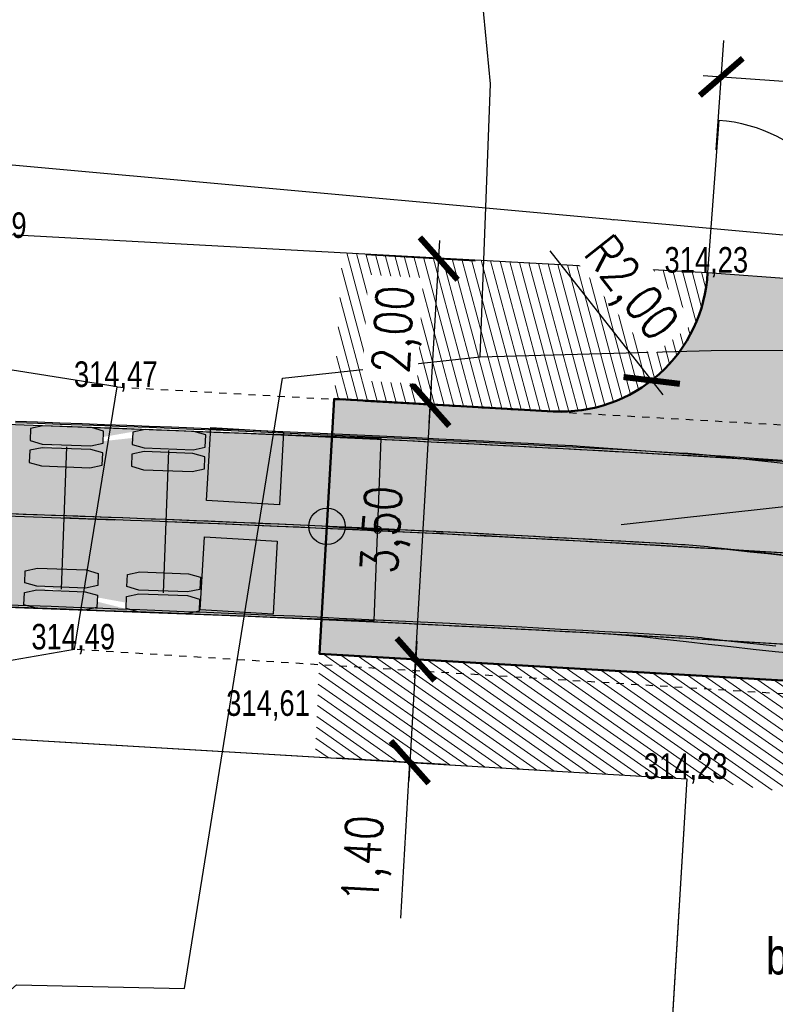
# Model space of a CAD drawing. Extents: x -783215 to -782699, y -1044860 to -1044498.
# Tile 11 of 60: x -783111 to -783101, y -1044718 to -1044705. Entities that reach past the tile are written whole.
import ezdxf
from ezdxf.enums import TextEntityAlignment as Align

# ---------------------------------------------------------------- set-up
doc = ezdxf.new("R2010")
doc.units = 0
doc.header["$MEASUREMENT"] = 0
doc.header["$PDSIZE"] = 0.2
doc.linetypes.add('HIDDEN', pattern=[0.375, 0.25, -0.125])
doc.linetypes.add('ČERCHOVANÁX2', pattern=[2, 1, -0.5, 0, -0.5])
doc.layers.get('0').update_dxf_attribs({"linetype": 'CONTINUOUS'})
doc.layers.get('Defpoints').update_dxf_attribs({"linetype": 'CONTINUOUS'})
for name, color, linetype in [('51_DRAHY_KOL_SITUACE', 21, 'CONTINUOUS'), ('51_OSY_NAPRAV_SITUACE', 51, 'CONTINUOUS'), ('51_VNEJSI_OBRYS_SITUACE', 4, 'CONTINUOUS'), ('51_VOZIDLO', 7, 'CONTINUOUS'), ('A_kóty', 1, 'CONTINUOUS'), ('C3D_Trasa-Popisy trasy', 1, 'CONTINUOUS'), ('C3D_Trasa_Hektometry', 1, 'CONTINUOUS'), ('mobiliář', 7, 'CONTINUOUS'), ('S_CETIN_METALIKA', 6, 'SDELSPOJO'), ('Z_hrany ploch', 7, 'CONTINUOUS'), ('Z_oploceni', 64, 'PLOTDRTL'), ('Z_Popisy', 7, 'CONTINUOUS')]:
    doc.layers.add(name, color=color, linetype=linetype)
for name, color, linetype, lineweight in [('K_OSA', 10, 'ČERCHOVANÁX2', 30), ('K_VOZOVKA', 242, 'CONTINUOUS', 50), ('KN_hranice pozemků', 140, 'CONTINUOUS', 30), ('KN_slučky', 253, 'CONTINUOUS', 9), ('S_KAN', 32, 'KANVSVO', 30), ('Z_BUDOVY', 7, 'CONTINUOUS', 30), ('Z_vjezd', 30, 'CONTINUOUS', 30), ('Z_VÝŠKY', 7, 'CONTINUOUS', 9), ('šrafy-chodník pojízdný', 21, 'CONTINUOUS', 13)]:
    doc.layers.add(name, color=color, linetype=linetype, lineweight=lineweight)
doc.layers.add('šrafy zeleň', color=7, linetype='CONTINUOUS', lineweight=13, true_color=0xdaf1b1)
doc.styles.add('ROMANS', font='romans.shx', dxfattribs={"width": 0.8})
doc.styles.add('Style-cs_Working', font='cs_Working.shx')
doc.linetypes.add('KANVSVO', pattern='A,7,-6.5,[9,civil.shx,S=1,R=0,X=0,Y=0],-6.5', length=20)
doc.linetypes.add('PLOTDRTL', pattern='A,5,[95,civil.shx,S=1,R=0,X=0,Y=0],5', length=10)
doc.linetypes.add('SDELSPOJO', pattern='A,7,-6,[31,civil.shx,S=1,R=0,X=0,Y=0],-6', length=19)
doc.dimstyles.new('situ 250', dxfattribs={"dimscale": 0.25, "dimtxt": 2, "dimasz": 2.2, "dimexe": 2, "dimexo": 2, "dimgap": 0.8, "dimtad": 1, "dimrnd": 0.05, "dimzin": 3, "dimtxsty": 'ROMANS', "dimblk": 'ARCHTICK', "dimcen": 0.09, "dimdle": 1, "dimadec": 1, "dimazin": 3, "dimtfac": 1, "dimtofl": 0, "dimtmove": 0, "dimatfit": 2, "dimldrblk": 'TerminatorOpen_0.5', "dimfxl": 4, "dimfxlon": 1, "dimfrac": 2, "dimtzin": 3, "dimarcsym": 0})

# ---------------------------------------------------------------- blocks, each defined once
blk = doc.blocks.new('_ArchTick')
at = {"color": 0, "linetype": 'ByBlock', "const_width": 0.15}
blk.add_lwpolyline([(-0.5, -0.5), (0.5, 0.5)], dxfattribs=at)
blk = doc.blocks.new('*D13')
at = {"layer": 'A_kóty', "color": 0, "linetype": 'ByBlock', "lineweight": -2, "ltscale": 2500, "transparency": 16777216}
for p, q in [((-783101.961, -1044706.602), (-783101.854, -1044705.106)), ((-783097.785, -1044706.9), (-783097.678, -1044705.404)), ((-783102.139, -1044705.586), (-783097.464, -1044705.92))]:
    blk.add_line(p, q, dxfattribs=at)
at = {"layer": 'Defpoints', "color": 0, "linetype": 'ByBlock', "ltscale": 2500, "transparency": 16777216}
for p in [(-783097.713, -1044705.903), (-783102.082, -1044708.304), (-783097.906, -1044708.603)]:
    blk.add_point(p, dxfattribs=at)
at = {"layer": 'A_kóty', "color": 0, "linetype": 'ByBlock', "lineweight": -2, "ltscale": 2500, "transparency": 16777216, "xscale": 0.55, "yscale": 0.55, "zscale": 0.55}
for p, rotation in [((-783101.89, -1044705.604), 175.914383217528), ((-783097.713, -1044705.903), 355.914383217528)]:
    blk.add_blockref('_ArchTick', p, dxfattribs=dict(at, rotation=rotation))
at = {"layer": 'A_kóty', "color": 0, "linetype": 'ByBlock', "ltscale": 2500, "transparency": 16777216, "insert": (-783099.766, -1044705.257), "char_height": 0.5, "attachment_point": 5, "rotation": 355.9144, "style": 'ROMANS'}
blk.add_mtext('4,20', dxfattribs=at)
blk = doc.blocks.new('TerminatorOpen_0.5')
at = {"color": 0, "linetype": 'ByBlock', "lineweight": -2}
for q in [(-1, 0.25), (-1, 0), (-1, -0.25)]:
    blk.add_line((0, 0), q, dxfattribs=at)
blk = doc.blocks.new('*D52')
at = {"layer": 'A_kóty', "color": 0, "linetype": 'ByBlock', "lineweight": -2, "ltscale": 2500, "transparency": 16777216}
for p, q in [((-783106.089, -1044713.834), (-783105.86, -1044709.846)), ((-783106.69, -1044710.049), (-783105.375, -1044710.125)), ((-783106.891, -1044713.537), (-783105.575, -1044713.613))]:
    blk.add_line(p, q, dxfattribs=at)
at = {"layer": 'Defpoints', "color": 0, "linetype": 'ByBlock', "ltscale": 2500, "transparency": 16777216}
for p in [(-783107.189, -1044710.02), (-783105.874, -1044710.096), (-783107.39, -1044713.508)]:
    blk.add_point(p, dxfattribs=at)
at = {"layer": 'A_kóty', "color": 0, "linetype": 'ByBlock', "lineweight": -2, "ltscale": 2500, "transparency": 16777216, "xscale": 0.55, "yscale": 0.55, "zscale": 0.55}
for p, rotation in [((-783105.874, -1044710.096), 86.70950676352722), ((-783106.074, -1044713.584), 266.7095067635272)]:
    blk.add_blockref('_ArchTick', p, dxfattribs=dict(at, rotation=rotation))
at = {"layer": 'A_kóty', "color": 0, "linetype": 'ByBlock', "ltscale": 2500, "transparency": 16777216, "insert": (-783106.471, -1044711.811), "char_height": 0.5, "attachment_point": 5, "rotation": 86.7095, "style": 'ROMANS'}
blk.add_mtext('3,50', dxfattribs=at)
blk = doc.blocks.new('*D54')
at = {"layer": 'A_kóty', "color": 0, "lineweight": -2, "ltscale": 0.2, "transparency": 16777216}
blk.add_line((-783104.236, -1044707.985), (-783102.689, -1044709.958), dxfattribs=at)
at = {"layer": 'Defpoints', "color": 0, "ltscale": 0.2, "transparency": 16777216}
for p in [(-783104.082, -1044708.182), (-783102.843, -1044709.762)]:
    blk.add_point(p, dxfattribs=at)
at = {"layer": 'A_kóty', "color": 0, "lineweight": -2, "ltscale": 0.2, "transparency": 16777216, "xscale": 0.55, "yscale": 0.55, "zscale": 0.55, "rotation": 308.1110797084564}
blk.add_blockref('_ArchTick', (-783102.843, -1044709.762), dxfattribs=at)
at = {"layer": 'A_kóty', "color": 0, "ltscale": 0.2, "transparency": 16777216, "insert": (-783103.173, -1044708.534), "char_height": 0.5, "attachment_point": 5, "rotation": 308.1111, "style": 'ROMANS', "bg_fill": 3, "box_fill_scale": 1.25, "bg_fill_color": 256, "bg_fill_true_color": 13158600, "bg_fill_transparency": 0}
blk.add_mtext('R2,00', dxfattribs=at)
blk = doc.blocks.new('*D59')
at = {"layer": 'A_kóty', "color": 0, "lineweight": -2, "ltscale": 0.2, "transparency": 16777216}
for p, q in [((-783105.888, -1044710.346), (-783105.744, -1044707.844)), ((-783106.757, -1044708.036), (-783105.26, -1044708.122)), ((-783106.69, -1044710.049), (-783105.375, -1044710.125))]:
    blk.add_line(p, q, dxfattribs=at)
at = {"layer": 'Defpoints', "color": 0, "ltscale": 0.2, "transparency": 16777216}
for p in [(-783108.708, -1044707.924), (-783105.759, -1044708.093), (-783107.189, -1044710.02)]:
    blk.add_point(p, dxfattribs=at)
at = {"layer": 'A_kóty', "color": 0, "lineweight": -2, "ltscale": 0.2, "transparency": 16777216, "xscale": 0.55, "yscale": 0.55, "zscale": 0.55}
for p, rotation in [((-783105.759, -1044708.093), 86.70950676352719), ((-783105.874, -1044710.096), 266.7095067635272)]:
    blk.add_blockref('_ArchTick', p, dxfattribs=dict(at, rotation=rotation))
at = {"layer": 'A_kóty', "color": 0, "ltscale": 0.2, "transparency": 16777216, "insert": (-783106.313, -1044709.066), "char_height": 0.5, "attachment_point": 5, "rotation": 86.7095, "style": 'ROMANS', "bg_fill": 3, "box_fill_scale": 1.25, "bg_fill_color": 256, "bg_fill_true_color": 13158600, "bg_fill_transparency": 0}
blk.add_mtext('2,00', dxfattribs=at)
blk = doc.blocks.new('*D60')
at = {"layer": 'A_kóty', "color": 0, "lineweight": -2, "ltscale": 0.2, "transparency": 16777216}
for p, q in [((-783106.06, -1044713.334), (-783106.17, -1044715.241)), ((-783106.891, -1044713.537), (-783105.575, -1044713.613)), ((-783107.154, -1044714.934), (-783105.656, -1044715.02)), ((-783106.278, -1044717.129), (-783106.155, -1044714.991))]:
    blk.add_line(p, q, dxfattribs=at)
at = {"layer": 'Defpoints', "color": 0, "ltscale": 0.2, "transparency": 16777216}
for p in [(-783107.39, -1044713.508), (-783108.525, -1044714.855), (-783106.155, -1044714.991)]:
    blk.add_point(p, dxfattribs=at)
at = {"layer": 'A_kóty', "color": 0, "lineweight": -2, "ltscale": 0.2, "transparency": 16777216, "xscale": 0.55, "yscale": 0.55, "zscale": 0.55}
for p, rotation in [((-783106.074, -1044713.584), 86.70950676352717), ((-783106.155, -1044714.991), 266.7095067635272)]:
    blk.add_blockref('_ArchTick', p, dxfattribs=dict(at, rotation=rotation))
at = {"layer": 'A_kóty', "color": 0, "ltscale": 0.2, "transparency": 16777216, "insert": (-783106.73, -1044716.321), "char_height": 0.5, "attachment_point": 5, "rotation": 86.7095, "style": 'ROMANS', "bg_fill": 3, "box_fill_scale": 1.25, "bg_fill_color": 256, "bg_fill_true_color": 13158600, "bg_fill_transparency": 0}
blk.add_mtext('1,40', dxfattribs=at)
blk = doc.blocks.new('AeccTickCircle')
at = {"color": 0, "linetype": 'ByBlock', "lineweight": -2}
blk.add_circle((0, 0), 0.5, dxfattribs=at)
blk = doc.blocks.new('AeccTickLine')
at = {"color": 0, "linetype": 'ByBlock', "lineweight": -2}
blk.add_line((0, 1), (0, -1), dxfattribs=at)

msp = doc.modelspace()

# ---------------------------------------------------------------- hatches: boundary and pattern name
at = {"layer": '51_VOZIDLO', "linetype": 'ByBlock', "true_color": 0x2f8dd0, "transparency": 33554560}
h = msp.add_hatch(color=142, dxfattribs=at)
h.dxf.hatch_style = 2
h.paths.add_polyline_path([(-783116.536, -1044712.684), (-783106.643, -1044713.056), (-783106.549, -1044710.558), (-783116.442, -1044710.186)])
at = {"layer": '51_VOZIDLO', "linetype": 'ByBlock', "transparency": 33554560}
h = msp.add_hatch(color=9, dxfattribs=at)
h.dxf.hatch_style = 2
h.paths.add_polyline_path([(-783111.179, -1044710.384), (-783111.347, -1044710.419), (-783111.354, -1044710.586), (-783111.189, -1044710.633), (-783110.522, -1044710.658), (-783110.354, -1044710.623), (-783110.348, -1044710.457), (-783110.513, -1044710.409)])
h = msp.add_hatch(color=9, dxfattribs=at)
h.dxf.hatch_style = 2
h.paths.add_polyline_path([(-783109.78, -1044710.436), (-783109.948, -1044710.472), (-783109.955, -1044710.638), (-783109.79, -1044710.686), (-783109.123, -1044710.711), (-783108.955, -1044710.676), (-783108.949, -1044710.509), (-783109.114, -1044710.461), (-783111.191, -1044710.683)], is_closed=False)
h = msp.add_hatch(color=9, dxfattribs=at)
h.dxf.hatch_style = 2
h.paths.add_polyline_path([(-783109.792, -1044710.736), (-783109.96, -1044710.771), (-783109.966, -1044710.938), (-783109.801, -1044710.986), (-783109.135, -1044711.011), (-783108.967, -1044710.975), (-783108.96, -1044710.809), (-783109.125, -1044710.761), (-783109.114, -1044710.461)], is_closed=False)
h = msp.add_hatch(color=9, dxfattribs=at)
h.dxf.hatch_style = 2
h.paths.add_polyline_path([(-783111.191, -1044710.683), (-783111.359, -1044710.719), (-783111.365, -1044710.885), (-783111.2, -1044710.933), (-783110.534, -1044710.958), (-783110.366, -1044710.923), (-783110.359, -1044710.756), (-783110.524, -1044710.708)])
h = msp.add_hatch(color=9, dxfattribs=at)
h.dxf.hatch_style = 2
h.paths.add_polyline_path([(-783111.262, -1044712.582), (-783111.427, -1044712.534), (-783111.421, -1044712.368), (-783111.253, -1044712.332), (-783110.586, -1044712.357), (-783110.421, -1044712.405), (-783110.428, -1044712.572), (-783110.596, -1044712.607)])
h = msp.add_hatch(color=9, dxfattribs=at)
h.dxf.hatch_style = 2
h.paths.add_polyline_path([(-783109.863, -1044712.635), (-783110.028, -1044712.587), (-783110.022, -1044712.42), (-783109.853, -1044712.385), (-783109.187, -1044712.41), (-783109.022, -1044712.458), (-783109.029, -1044712.624), (-783109.197, -1044712.66), (-783109.208, -1044712.959)], is_closed=False)
h = msp.add_hatch(color=9, dxfattribs=at)
h.dxf.hatch_style = 2
h.paths.add_polyline_path([(-783109.874, -1044712.934), (-783110.039, -1044712.887), (-783110.033, -1044712.72), (-783109.865, -1044712.685), (-783109.199, -1044712.71), (-783109.034, -1044712.758), (-783109.04, -1044712.924), (-783109.208, -1044712.959), (-783111.262, -1044712.582)], is_closed=False)
h = msp.add_hatch(color=9, dxfattribs=at)
h.dxf.hatch_style = 2
h.paths.add_polyline_path([(-783111.273, -1044712.882), (-783111.438, -1044712.834), (-783111.432, -1044712.667), (-783111.264, -1044712.632), (-783110.598, -1044712.657), (-783110.433, -1044712.705), (-783110.439, -1044712.872), (-783110.607, -1044712.907)])
at = {"layer": 'šrafy zeleň', "linetype": 'ByBlock', "ltscale": 2500}
h = msp.add_hatch(dxfattribs=at)
h.set_pattern_fill('ANSI31', color=256, angle=60)
h.set_pattern_definition([(105, (0, 0), (-0.120740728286, -0.032352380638), [])])
edge = h.paths.add_edge_path()
edge.add_line((-783107.08, -1044708.012), (-783107.189, -1044710.014))
edge.add_line((-783107.189, -1044710.014), (-783104.194, -1044710.186))
edge.add_arc((-783104.082, -1044708.182), 2.008, 266.7992, 357.058)
edge.add_line((-783102.077, -1044708.285), (-783107.08, -1044708.012))
h = msp.add_hatch(dxfattribs=at)
h.set_pattern_fill('ANSI31', color=256, angle=100)
h.set_pattern_definition([(145, (0, 0), (-0.071697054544, -0.102394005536), [])])
h.paths.add_polyline_path([(-783076.403, -1044720.256), (-783076.403, -1044719.156), (-783075.303, -1044719.156), (-783075.303, -1044720.256)])
edge = h.paths.add_edge_path()
edge.add_line((-783075.375, -1044716.204), (-783075.86, -1044712.86))
edge.add_line((-783075.86, -1044712.86), (-783087.109, -1044714.095))
edge.add_arc((-783091.662, -1044672.594), 41.75, 266.7095, 276.2615, ccw=False)
edge.add_line((-783094.059, -1044714.275), (-783107.39, -1044713.508))
edge.add_line((-783107.39, -1044713.508), (-783107.451, -1044714.919))
edge.add_line((-783107.451, -1044714.919), (-783102.36, -1044715.22))
edge.add_line((-783102.36, -1044715.22), (-783098.121, -1044715.777))
edge.add_line((-783098.121, -1044715.777), (-783093.164, -1044716.095))
edge.add_line((-783093.164, -1044716.095), (-783089.499, -1044715.32))
edge.add_line((-783089.499, -1044715.32), (-783082.737, -1044714.904))
edge.add_line((-783082.737, -1044714.904), (-783079.734, -1044715.356))
edge.add_line((-783079.734, -1044715.356), (-783078.177, -1044720.379))
edge.add_line((-783078.177, -1044720.379), (-783077.874, -1044728.355))
edge.add_line((-783077.874, -1044728.355), (-783077.859, -1044729.156))
edge.add_line((-783077.859, -1044729.156), (-783077.849, -1044729.519))
edge.add_line((-783077.849, -1044729.519), (-783075.242, -1044729.515))
edge.add_arc((-783063.958, -1044733.596), 12, 145.4578, 160.1178, ccw=False)
edge.add_line((-783073.842, -1044726.791), (-783074.658, -1044721.159))
edge.add_line((-783074.658, -1044721.159), (-783075.375, -1044716.204))
at = {"layer": 'šrafy-chodník pojízdný', "ltscale": 0.2, "transparency": 33554687}
h = msp.add_hatch(color=256, dxfattribs=at)
h.dxf.hatch_style = 1
h.paths.add_polyline_path([(-783068.921, -1044708.444), (-783074.373, -1044709.176), (-783087.49, -1044710.616, -0.041703), (-783093.858, -1044710.781), (-783096.021, -1044710.656, -0.408177), (-783097.905, -1044708.586), (-783102.077, -1044708.285, -0.415551), (-783104.194, -1044710.186), (-783107.189, -1044710.014), (-783107.39, -1044713.508), (-783094.059, -1044714.275, 0.041703), (-783087.109, -1044714.095), (-783071.281, -1044712.358, -0.404129), (-783067.985, -1044714.91)])

# ---------------------------------------------------------------- linework, layer by layer
at = {"linetype": 'ByBlock'}
for centre, radius, start, end in [((-783124.559, -1045094.11), 382.738, 86.6941, 88.56293), ((-783089.885, -1044605.014), 107.721, 263.55738, 271.75769)]:
    msp.add_arc(centre, radius, start, end, dxfattribs=at)
at = {"layer": '51_DRAHY_KOL_SITUACE', "linetype": 'ByBlock'}
for p, q in [((-783111.249, -1044710.353), (-783111.555, -1044710.342)), ((-783110.944, -1044710.364), (-783111.249, -1044710.353)), ((-783110.639, -1044710.375), (-783110.944, -1044710.364)), ((-783110.541, -1044710.407), (-783110.846, -1044710.396)), ((-783110.333, -1044710.386), (-783110.639, -1044710.375)), ((-783110.236, -1044710.418), (-783110.541, -1044710.407)), ((-783110.028, -1044710.397), (-783110.333, -1044710.386)), ((-783109.93, -1044710.43), (-783110.236, -1044710.418)), ((-783109.723, -1044710.409), (-783110.028, -1044710.397)), ((-783109.625, -1044710.442), (-783109.93, -1044710.43)), ((-783109.418, -1044710.421), (-783109.723, -1044710.409)), ((-783109.32, -1044710.454), (-783109.625, -1044710.442)), ((-783109.112, -1044710.433), (-783109.418, -1044710.421)), ((-783108.807, -1044710.445), (-783109.112, -1044710.433)), ((-783109.142, -1044710.461), (-783109.447, -1044710.449)), ((-783109.015, -1044710.466), (-783109.32, -1044710.454)), ((-783108.837, -1044710.473), (-783109.142, -1044710.461)), ((-783108.71, -1044710.478), (-783109.015, -1044710.466)), ((-783108.532, -1044710.486), (-783108.837, -1044710.473)), ((-783108.502, -1044710.458), (-783108.807, -1044710.445)), ((-783108.404, -1044710.491), (-783108.71, -1044710.478)), ((-783108.226, -1044710.499), (-783108.532, -1044710.486)), ((-783108.197, -1044710.471), (-783108.502, -1044710.458)), ((-783108.099, -1044710.504), (-783108.404, -1044710.491)), ((-783107.921, -1044710.512), (-783108.226, -1044710.499)), ((-783107.892, -1044710.484), (-783108.197, -1044710.471)), ((-783107.794, -1044710.517), (-783108.099, -1044710.504)), ((-783107.616, -1044710.525), (-783107.921, -1044710.512)), ((-783107.586, -1044710.497), (-783107.892, -1044710.484)), ((-783107.489, -1044710.531), (-783107.794, -1044710.517)), ((-783107.311, -1044710.539), (-783107.616, -1044710.525)), ((-783107.281, -1044710.511), (-783107.586, -1044710.497)), ((-783107.184, -1044710.545), (-783107.489, -1044710.531)), ((-783107.006, -1044710.553), (-783107.311, -1044710.539)), ((-783106.976, -1044710.525), (-783107.281, -1044710.511)), ((-783106.879, -1044710.558), (-783107.184, -1044710.545)), ((-783106.701, -1044710.567), (-783107.006, -1044710.553)), ((-783106.671, -1044710.539), (-783106.976, -1044710.525)), ((-783106.574, -1044710.573), (-783106.879, -1044710.558)), ((-783106.396, -1044710.581), (-783106.701, -1044710.567)), ((-783106.366, -1044710.553), (-783106.671, -1044710.539)), ((-783106.268, -1044710.587), (-783106.574, -1044710.573)), ((-783106.061, -1044710.568), (-783106.366, -1044710.553)), ((-783105.756, -1044710.583), (-783106.061, -1044710.568)), ((-783106.09, -1044710.596), (-783106.396, -1044710.581)), ((-783105.963, -1044710.602), (-783106.268, -1044710.587)), ((-783105.785, -1044710.61), (-783106.09, -1044710.596)), ((-783105.658, -1044710.617), (-783105.963, -1044710.602)), ((-783105.48, -1044710.625), (-783105.785, -1044710.61)), ((-783105.45, -1044710.598), (-783105.756, -1044710.583)), ((-783105.353, -1044710.632), (-783105.658, -1044710.617)), ((-783105.175, -1044710.641), (-783105.48, -1044710.625)), ((-783105.145, -1044710.613), (-783105.45, -1044710.598)), ((-783105.048, -1044710.647), (-783105.353, -1044710.632)), ((-783104.87, -1044710.656), (-783105.175, -1044710.641)), ((-783104.84, -1044710.629), (-783105.145, -1044710.613)), ((-783104.743, -1044710.663), (-783105.048, -1044710.647)), ((-783104.565, -1044710.672), (-783104.87, -1044710.656)), ((-783104.535, -1044710.645), (-783104.84, -1044710.629)), ((-783104.438, -1044710.679), (-783104.743, -1044710.663)), ((-783104.26, -1044710.688), (-783104.565, -1044710.672)), ((-783104.23, -1044710.661), (-783104.535, -1044710.645)), ((-783104.133, -1044710.695), (-783104.438, -1044710.679)), ((-783103.955, -1044710.704), (-783104.26, -1044710.688)), ((-783103.925, -1044710.677), (-783104.23, -1044710.661)), ((-783103.828, -1044710.711), (-783104.133, -1044710.695)), ((-783103.65, -1044710.721), (-783103.955, -1044710.704)), ((-783103.62, -1044710.694), (-783103.925, -1044710.677)), ((-783103.523, -1044710.728), (-783103.828, -1044710.711)), ((-783103.315, -1044710.71), (-783103.62, -1044710.694)), ((-783103.01, -1044710.727), (-783103.315, -1044710.71)), ((-783103.345, -1044710.738), (-783103.65, -1044710.721)), ((-783103.218, -1044710.745), (-783103.523, -1044710.728)), ((-783103.04, -1044710.755), (-783103.345, -1044710.738)), ((-783102.913, -1044710.762), (-783103.218, -1044710.745)), ((-783102.735, -1044710.772), (-783103.04, -1044710.755)), ((-783102.705, -1044710.745), (-783103.01, -1044710.727)), ((-783102.608, -1044710.779), (-783102.913, -1044710.762)), ((-783102.43, -1044710.789), (-783102.735, -1044710.772)), ((-783102.4, -1044710.762), (-783102.705, -1044710.745)), ((-783102.303, -1044710.797), (-783102.608, -1044710.779)), ((-783102.125, -1044710.807), (-783102.43, -1044710.789)), ((-783102.348, -1044710.765), (-783102.4, -1044710.762)), ((-783102.297, -1044710.769), (-783102.348, -1044710.765)), ((-783101.998, -1044710.815), (-783102.303, -1044710.797)), ((-783102.245, -1044710.773), (-783102.297, -1044710.769)), ((-783102.194, -1044710.777), (-783102.245, -1044710.773)), ((-783102.142, -1044710.781), (-783102.194, -1044710.777)), ((-783102.091, -1044710.786), (-783102.142, -1044710.781)), ((-783101.82, -1044710.825), (-783102.125, -1044710.807)), ((-783102.04, -1044710.791), (-783102.091, -1044710.786)), ((-783101.989, -1044710.796), (-783102.04, -1044710.791)), ((-783101.693, -1044710.833), (-783101.998, -1044710.815)), ((-783101.938, -1044710.802), (-783101.989, -1044710.796)), ((-783101.887, -1044710.808), (-783101.938, -1044710.802)), ((-783101.59, -1044710.841), (-783101.887, -1044710.808)), ((-783101.515, -1044710.843), (-783101.82, -1044710.825)), ((-783101.388, -1044710.851), (-783101.693, -1044710.833)), ((-783101.293, -1044710.873), (-783101.59, -1044710.841)), ((-783101.21, -1044710.862), (-783101.515, -1044710.843)), ((-783101.083, -1044710.87), (-783101.388, -1044710.851)), ((-783100.996, -1044710.905), (-783101.293, -1044710.873)), ((-783100.906, -1044710.88), (-783101.21, -1044710.862)), ((-783111.367, -1044712.85), (-783111.67, -1044712.84)), ((-783111.064, -1044712.861), (-783111.367, -1044712.85)), ((-783110.76, -1044712.872), (-783111.064, -1044712.861)), ((-783110.457, -1044712.883), (-783110.76, -1044712.872)), ((-783110.637, -1044712.905), (-783110.94, -1044712.894)), ((-783110.334, -1044712.917), (-783110.637, -1044712.905)), ((-783110.154, -1044712.894), (-783110.457, -1044712.883)), ((-783110.03, -1044712.928), (-783110.334, -1044712.917)), ((-783109.851, -1044712.906), (-783110.154, -1044712.894)), ((-783109.727, -1044712.94), (-783110.03, -1044712.928)), ((-783109.547, -1044712.917), (-783109.851, -1044712.906)), ((-783109.424, -1044712.952), (-783109.727, -1044712.94)), ((-783109.244, -1044712.93), (-783109.547, -1044712.917)), ((-783109.238, -1044712.959), (-783109.541, -1044712.947)), ((-783109.121, -1044712.964), (-783109.424, -1044712.952)), ((-783108.941, -1044712.942), (-783109.244, -1044712.93)), ((-783108.935, -1044712.971), (-783109.238, -1044712.959)), ((-783108.817, -1044712.976), (-783109.121, -1044712.964)), ((-783108.638, -1044712.954), (-783108.941, -1044712.942)), ((-783108.631, -1044712.984), (-783108.935, -1044712.971)), ((-783108.514, -1044712.989), (-783108.817, -1044712.976)), ((-783108.334, -1044712.967), (-783108.638, -1044712.954)), ((-783108.328, -1044712.997), (-783108.631, -1044712.984)), ((-783108.211, -1044713.002), (-783108.514, -1044712.989)), ((-783108.031, -1044712.98), (-783108.334, -1044712.967)), ((-783108.025, -1044713.01), (-783108.328, -1044712.997)), ((-783107.908, -1044713.015), (-783108.211, -1044713.002)), ((-783107.728, -1044712.993), (-783108.031, -1044712.98)), ((-783107.425, -1044713.007), (-783107.728, -1044712.993)), ((-783107.122, -1044713.021), (-783107.425, -1044713.007)), ((-783107.722, -1044713.023), (-783108.025, -1044713.01)), ((-783107.605, -1044713.028), (-783107.908, -1044713.015)), ((-783107.419, -1044713.036), (-783107.722, -1044713.023)), ((-783107.301, -1044713.042), (-783107.605, -1044713.028)), ((-783107.116, -1044713.05), (-783107.419, -1044713.036)), ((-783106.998, -1044713.056), (-783107.301, -1044713.042)), ((-783106.818, -1044713.035), (-783107.122, -1044713.021)), ((-783106.812, -1044713.064), (-783107.116, -1044713.05)), ((-783106.695, -1044713.07), (-783106.998, -1044713.056)), ((-783106.515, -1044713.049), (-783106.818, -1044713.035)), ((-783106.509, -1044713.078), (-783106.812, -1044713.064)), ((-783106.392, -1044713.084), (-783106.695, -1044713.07)), ((-783106.212, -1044713.063), (-783106.515, -1044713.049)), ((-783106.206, -1044713.093), (-783106.509, -1044713.078)), ((-783106.089, -1044713.099), (-783106.392, -1044713.084)), ((-783105.909, -1044713.078), (-783106.212, -1044713.063)), ((-783105.903, -1044713.108), (-783106.206, -1044713.093)), ((-783105.786, -1044713.113), (-783106.089, -1044713.099)), ((-783105.606, -1044713.093), (-783105.909, -1044713.078)), ((-783105.6, -1044713.123), (-783105.903, -1044713.108)), ((-783105.483, -1044713.128), (-783105.786, -1044713.113)), ((-783105.303, -1044713.108), (-783105.606, -1044713.093)), ((-783105.297, -1044713.138), (-783105.6, -1044713.123)), ((-783105.18, -1044713.144), (-783105.483, -1044713.128)), ((-783105, -1044713.124), (-783105.303, -1044713.108)), ((-783104.994, -1044713.153), (-783105.297, -1044713.138)), ((-783104.697, -1044713.139), (-783105, -1044713.124)), ((-783104.393, -1044713.155), (-783104.697, -1044713.139)), ((-783104.877, -1044713.159), (-783105.18, -1044713.144)), ((-783104.691, -1044713.169), (-783104.994, -1044713.153)), ((-783104.574, -1044713.175), (-783104.877, -1044713.159)), ((-783104.388, -1044713.185), (-783104.691, -1044713.169)), ((-783104.27, -1044713.191), (-783104.574, -1044713.175)), ((-783104.09, -1044713.172), (-783104.393, -1044713.155)), ((-783104.085, -1044713.201), (-783104.388, -1044713.185)), ((-783103.967, -1044713.207), (-783104.27, -1044713.191)), ((-783103.787, -1044713.188), (-783104.09, -1044713.172)), ((-783103.782, -1044713.217), (-783104.085, -1044713.201)), ((-783103.664, -1044713.224), (-783103.967, -1044713.207)), ((-783103.484, -1044713.205), (-783103.787, -1044713.188)), ((-783103.479, -1044713.234), (-783103.782, -1044713.217)), ((-783103.361, -1044713.241), (-783103.664, -1044713.224)), ((-783103.181, -1044713.221), (-783103.484, -1044713.205)), ((-783103.176, -1044713.251), (-783103.479, -1044713.234)), ((-783103.058, -1044713.258), (-783103.361, -1044713.241)), ((-783102.878, -1044713.239), (-783103.181, -1044713.221)), ((-783102.873, -1044713.268), (-783103.176, -1044713.251)), ((-783102.755, -1044713.275), (-783103.058, -1044713.258)), ((-783102.575, -1044713.256), (-783102.878, -1044713.239)), ((-783102.57, -1044713.286), (-783102.873, -1044713.268)), ((-783102.452, -1044713.292), (-783102.755, -1044713.275)), ((-783102.524, -1044713.259), (-783102.575, -1044713.256)), ((-783102.472, -1044713.263), (-783102.524, -1044713.259)), ((-783102.42, -1044713.267), (-783102.472, -1044713.263)), ((-783102.369, -1044713.271), (-783102.42, -1044713.267)), ((-783102.317, -1044713.275), (-783102.369, -1044713.271)), ((-783102.265, -1044713.28), (-783102.317, -1044713.275)), ((-783102.267, -1044713.303), (-783102.57, -1044713.286)), ((-783102.15, -1044713.31), (-783102.452, -1044713.292)), ((-783101.964, -1044713.321), (-783102.267, -1044713.303)), ((-783102.213, -1044713.285), (-783102.265, -1044713.28)), ((-783102.161, -1044713.29), (-783102.213, -1044713.285)), ((-783102.109, -1044713.296), (-783102.161, -1044713.29)), ((-783101.847, -1044713.328), (-783102.15, -1044713.31)), ((-783102.057, -1044713.302), (-783102.109, -1044713.296)), ((-783101.753, -1044713.336), (-783102.057, -1044713.302)), ((-783101.661, -1044713.339), (-783101.964, -1044713.321)), ((-783101.544, -1044713.346), (-783101.847, -1044713.328)), ((-783101.449, -1044713.368), (-783101.753, -1044713.336)), ((-783101.358, -1044713.357), (-783101.661, -1044713.339)), ((-783101.241, -1044713.365), (-783101.544, -1044713.346)), ((-783101.145, -1044713.4), (-783101.449, -1044713.368)), ((-783101.055, -1044713.376), (-783101.358, -1044713.357)), ((-783100.938, -1044713.383), (-783101.241, -1044713.365))]:
    msp.add_line(p, q, dxfattribs=at)
at = {"layer": '51_OSY_NAPRAV_SITUACE', "linetype": 'ByBlock'}
for p, q in [((-783111.308, -1044711.602), (-783111.612, -1044711.591)), ((-783111.004, -1044711.612), (-783111.308, -1044711.602)), ((-783110.7, -1044711.623), (-783111.004, -1044711.612)), ((-783110.589, -1044711.656), (-783110.893, -1044711.645)), ((-783110.395, -1044711.634), (-783110.7, -1044711.623)), ((-783110.285, -1044711.667), (-783110.589, -1044711.656)), ((-783110.091, -1044711.646), (-783110.395, -1044711.634)), ((-783109.787, -1044711.657), (-783110.091, -1044711.646)), ((-783109.482, -1044711.669), (-783109.787, -1044711.657)), ((-783109.98, -1044711.679), (-783110.285, -1044711.667)), ((-783109.676, -1044711.691), (-783109.98, -1044711.679)), ((-783109.372, -1044711.703), (-783109.676, -1044711.691)), ((-783109.19, -1044711.71), (-783109.494, -1044711.698)), ((-783109.178, -1044711.681), (-783109.482, -1044711.669)), ((-783109.068, -1044711.715), (-783109.372, -1044711.703)), ((-783108.886, -1044711.722), (-783109.19, -1044711.71)), ((-783108.874, -1044711.694), (-783109.178, -1044711.681)), ((-783108.763, -1044711.727), (-783109.068, -1044711.715)), ((-783108.581, -1044711.735), (-783108.886, -1044711.722)), ((-783108.57, -1044711.706), (-783108.874, -1044711.694)), ((-783108.459, -1044711.74), (-783108.763, -1044711.727)), ((-783108.277, -1044711.748), (-783108.581, -1044711.735)), ((-783108.266, -1044711.719), (-783108.57, -1044711.706)), ((-783108.155, -1044711.753), (-783108.459, -1044711.74)), ((-783107.973, -1044711.761), (-783108.277, -1044711.748)), ((-783107.961, -1044711.732), (-783108.266, -1044711.719)), ((-783107.851, -1044711.766), (-783108.155, -1044711.753)), ((-783107.669, -1044711.774), (-783107.973, -1044711.761)), ((-783107.657, -1044711.745), (-783107.961, -1044711.732)), ((-783107.547, -1044711.779), (-783107.851, -1044711.766)), ((-783107.365, -1044711.788), (-783107.669, -1044711.774)), ((-783107.353, -1044711.759), (-783107.657, -1044711.745)), ((-783107.243, -1044711.793), (-783107.547, -1044711.779)), ((-783107.061, -1044711.801), (-783107.365, -1044711.788)), ((-783107.049, -1044711.773), (-783107.353, -1044711.759)), ((-783106.938, -1044711.807), (-783107.243, -1044711.793)), ((-783106.745, -1044711.787), (-783107.049, -1044711.773)), ((-783106.44, -1044711.801), (-783106.745, -1044711.787)), ((-783106.757, -1044711.815), (-783107.061, -1044711.801)), ((-783106.634, -1044711.821), (-783106.938, -1044711.807)), ((-783106.452, -1044711.83), (-783106.757, -1044711.815)), ((-783106.33, -1044711.836), (-783106.634, -1044711.821)), ((-783106.148, -1044711.844), (-783106.452, -1044711.83)), ((-783106.136, -1044711.816), (-783106.44, -1044711.801)), ((-783106.026, -1044711.85), (-783106.33, -1044711.836)), ((-783105.844, -1044711.859), (-783106.148, -1044711.844)), ((-783105.832, -1044711.831), (-783106.136, -1044711.816)), ((-783105.722, -1044711.865), (-783106.026, -1044711.85)), ((-783105.54, -1044711.874), (-783105.844, -1044711.859)), ((-783105.528, -1044711.846), (-783105.832, -1044711.831)), ((-783105.418, -1044711.88), (-783105.722, -1044711.865)), ((-783105.236, -1044711.889), (-783105.54, -1044711.874)), ((-783105.224, -1044711.861), (-783105.528, -1044711.846)), ((-783105.114, -1044711.896), (-783105.418, -1044711.88)), ((-783104.932, -1044711.905), (-783105.236, -1044711.889)), ((-783104.92, -1044711.876), (-783105.224, -1044711.861)), ((-783104.81, -1044711.911), (-783105.114, -1044711.896)), ((-783104.628, -1044711.921), (-783104.932, -1044711.905)), ((-783104.616, -1044711.892), (-783104.92, -1044711.876)), ((-783104.506, -1044711.927), (-783104.81, -1044711.911)), ((-783104.324, -1044711.937), (-783104.628, -1044711.921)), ((-783104.312, -1044711.908), (-783104.616, -1044711.892)), ((-783104.202, -1044711.943), (-783104.506, -1044711.927)), ((-783104.008, -1044711.924), (-783104.312, -1044711.908)), ((-783103.704, -1044711.941), (-783104.008, -1044711.924)), ((-783104.02, -1044711.953), (-783104.324, -1044711.937)), ((-783103.898, -1044711.959), (-783104.202, -1044711.943)), ((-783103.716, -1044711.969), (-783104.02, -1044711.953)), ((-783103.594, -1044711.976), (-783103.898, -1044711.959)), ((-783103.412, -1044711.986), (-783103.716, -1044711.969)), ((-783103.4, -1044711.957), (-783103.704, -1044711.941)), ((-783103.29, -1044711.993), (-783103.594, -1044711.976)), ((-783103.108, -1044712.003), (-783103.412, -1044711.986)), ((-783103.096, -1044711.974), (-783103.4, -1044711.957)), ((-783102.986, -1044712.01), (-783103.29, -1044711.993)), ((-783102.804, -1044712.02), (-783103.108, -1044712.003)), ((-783102.792, -1044711.992), (-783103.096, -1044711.974)), ((-783102.682, -1044712.027), (-783102.986, -1044712.01)), ((-783102.5, -1044712.037), (-783102.804, -1044712.02)), ((-783102.488, -1044712.009), (-783102.792, -1044711.992)), ((-783102.378, -1044712.045), (-783102.682, -1044712.027)), ((-783102.196, -1044712.055), (-783102.5, -1044712.037)), ((-783102.436, -1044712.012), (-783102.488, -1044712.009)), ((-783102.384, -1044712.016), (-783102.436, -1044712.012)), ((-783102.333, -1044712.02), (-783102.384, -1044712.016)), ((-783102.074, -1044712.062), (-783102.378, -1044712.045)), ((-783102.281, -1044712.024), (-783102.333, -1044712.02)), ((-783102.23, -1044712.028), (-783102.281, -1044712.024)), ((-783102.178, -1044712.033), (-783102.23, -1044712.028)), ((-783101.892, -1044712.073), (-783102.196, -1044712.055)), ((-783102.127, -1044712.038), (-783102.178, -1044712.033)), ((-783102.075, -1044712.043), (-783102.127, -1044712.038)), ((-783102.024, -1044712.049), (-783102.075, -1044712.043)), ((-783101.77, -1044712.08), (-783102.074, -1044712.062)), ((-783101.972, -1044712.055), (-783102.024, -1044712.049)), ((-783101.672, -1044712.088), (-783101.972, -1044712.055)), ((-783101.588, -1044712.091), (-783101.892, -1044712.073)), ((-783101.466, -1044712.099), (-783101.77, -1044712.08)), ((-783101.371, -1044712.121), (-783101.672, -1044712.088)), ((-783101.284, -1044712.11), (-783101.588, -1044712.091)), ((-783101.162, -1044712.117), (-783101.466, -1044712.099)), ((-783101.071, -1044712.153), (-783101.371, -1044712.121)), ((-783100.98, -1044712.128), (-783101.284, -1044712.11)), ((-783100.858, -1044712.136), (-783101.162, -1044712.117))]:
    msp.add_line(p, q, dxfattribs=at)
at = {"layer": '51_VNEJSI_OBRYS_SITUACE', "linetype": 'ByBlock'}
for p, q in [((-783111.556, -1044710.32), (-783111.251, -1044710.331)), ((-783111.251, -1044710.331), (-783110.946, -1044710.342)), ((-783110.946, -1044710.342), (-783110.64, -1044710.352)), ((-783110.64, -1044710.352), (-783110.335, -1044710.364)), ((-783110.335, -1044710.364), (-783110.03, -1044710.375)), ((-783110.03, -1044710.375), (-783109.724, -1044710.387)), ((-783109.724, -1044710.387), (-783109.419, -1044710.399)), ((-783109.419, -1044710.399), (-783109.114, -1044710.411)), ((-783109.114, -1044710.411), (-783108.809, -1044710.423)), ((-783108.809, -1044710.423), (-783108.503, -1044710.436)), ((-783108.503, -1044710.436), (-783108.198, -1044710.449)), ((-783108.198, -1044710.449), (-783107.893, -1044710.462)), ((-783107.893, -1044710.462), (-783107.588, -1044710.475)), ((-783107.588, -1044710.475), (-783107.283, -1044710.489)), ((-783107.283, -1044710.489), (-783106.977, -1044710.503)), ((-783106.977, -1044710.503), (-783106.672, -1044710.517)), ((-783106.672, -1044710.517), (-783106.367, -1044710.531)), ((-783106.367, -1044710.531), (-783106.062, -1044710.546)), ((-783106.062, -1044710.546), (-783105.757, -1044710.561)), ((-783105.757, -1044710.561), (-783105.452, -1044710.576)), ((-783105.452, -1044710.576), (-783105.147, -1044710.591)), ((-783105.147, -1044710.591), (-783104.842, -1044710.607)), ((-783104.842, -1044710.607), (-783104.536, -1044710.623)), ((-783104.536, -1044710.623), (-783104.231, -1044710.639)), ((-783104.231, -1044710.639), (-783103.926, -1044710.655)), ((-783103.926, -1044710.655), (-783103.875, -1044710.658)), ((-783103.875, -1044710.658), (-783103.823, -1044710.662)), ((-783103.823, -1044710.662), (-783103.437, -1044710.689)), ((-783103.437, -1044710.689), (-783103.052, -1044710.716)), ((-783103.052, -1044710.716), (-783102.666, -1044710.743)), ((-783102.666, -1044710.743), (-783102.281, -1044710.77)), ((-783102.281, -1044710.77), (-783101.895, -1044710.797)), ((-783101.895, -1044710.797), (-783101.51, -1044710.824)), ((-783101.51, -1044710.824), (-783101.059, -1044710.855)), ((-783111.248, -1044712.883), (-783111.634, -1044712.868)), ((-783110.861, -1044712.897), (-783111.248, -1044712.883)), ((-783110.475, -1044712.912), (-783110.861, -1044712.897)), ((-783110.089, -1044712.926), (-783110.475, -1044712.912)), ((-783109.786, -1044712.938), (-783110.089, -1044712.926)), ((-783109.482, -1044712.95), (-783109.786, -1044712.938)), ((-783109.179, -1044712.962), (-783109.482, -1044712.95)), ((-783108.876, -1044712.974), (-783109.179, -1044712.962)), ((-783108.573, -1044712.987), (-783108.876, -1044712.974)), ((-783108.27, -1044713), (-783108.573, -1044712.987)), ((-783107.966, -1044713.013), (-783108.27, -1044713)), ((-783107.663, -1044713.026), (-783107.966, -1044713.013)), ((-783107.36, -1044713.04), (-783107.663, -1044713.026)), ((-783107.057, -1044713.054), (-783107.36, -1044713.04)), ((-783106.754, -1044713.068), (-783107.057, -1044713.054)), ((-783106.451, -1044713.082), (-783106.754, -1044713.068)), ((-783106.148, -1044713.096), (-783106.451, -1044713.082)), ((-783105.844, -1044713.111), (-783106.148, -1044713.096)), ((-783105.541, -1044713.126), (-783105.844, -1044713.111)), ((-783105.238, -1044713.141), (-783105.541, -1044713.126)), ((-783104.935, -1044713.157), (-783105.238, -1044713.141)), ((-783104.632, -1044713.173), (-783104.935, -1044713.157)), ((-783104.329, -1044713.189), (-783104.632, -1044713.173)), ((-783104.026, -1044713.205), (-783104.329, -1044713.189)), ((-783103.723, -1044713.221), (-783104.026, -1044713.205)), ((-783103.42, -1044713.238), (-783103.723, -1044713.221)), ((-783102.976, -1044713.273), (-783103.42, -1044713.238)), ((-783102.672, -1044713.309), (-783102.976, -1044713.273)), ((-783102.369, -1044713.345), (-783102.672, -1044713.309)), ((-783102.064, -1044713.379), (-783102.369, -1044713.345)), ((-783101.76, -1044713.413), (-783102.064, -1044713.379)), ((-783101.456, -1044713.446), (-783101.76, -1044713.413)), ((-783101.152, -1044713.478), (-783101.456, -1044713.446)), ((-783100.847, -1044713.509), (-783101.152, -1044713.478))]:
    msp.add_line(p, q, dxfattribs=at)
at = {"layer": '51_VOZIDLO', "color": 7, "linetype": 'ByBlock', "true_color": 0x000000}
for p, q in [((-783106.549, -1044710.558), (-783116.442, -1044710.186)), ((-783111.347, -1044710.419), (-783111.354, -1044710.586)), ((-783111.179, -1044710.384), (-783111.347, -1044710.419)), ((-783110.513, -1044710.409), (-783111.179, -1044710.384)), ((-783110.348, -1044710.457), (-783110.513, -1044710.409)), ((-783109.78, -1044710.436), (-783109.948, -1044710.472)), ((-783109.114, -1044710.461), (-783109.78, -1044710.436)), ((-783110.354, -1044710.623), (-783110.348, -1044710.457)), ((-783109.948, -1044710.472), (-783109.955, -1044710.638)), ((-783108.949, -1044710.509), (-783109.114, -1044710.461)), ((-783108.955, -1044710.676), (-783108.949, -1044710.509)), ((-783106.643, -1044713.056), (-783106.549, -1044710.558)), ((-783111.191, -1044710.683), (-783111.359, -1044710.719)), ((-783111.354, -1044710.586), (-783111.189, -1044710.633)), ((-783110.524, -1044710.708), (-783111.191, -1044710.683)), ((-783111.189, -1044710.633), (-783110.522, -1044710.658)), ((-783110.857, -1044710.671), (-783110.93, -1044712.62)), ((-783110.359, -1044710.756), (-783110.524, -1044710.708)), ((-783110.522, -1044710.658), (-783110.354, -1044710.623)), ((-783109.955, -1044710.638), (-783109.79, -1044710.686)), ((-783109.79, -1044710.686), (-783109.123, -1044710.711)), ((-783109.123, -1044710.711), (-783108.955, -1044710.676)), ((-783111.359, -1044710.719), (-783111.365, -1044710.885)), ((-783110.366, -1044710.923), (-783110.359, -1044710.756)), ((-783109.96, -1044710.771), (-783109.966, -1044710.938)), ((-783109.792, -1044710.736), (-783109.96, -1044710.771)), ((-783109.125, -1044710.761), (-783109.792, -1044710.736)), ((-783109.458, -1044710.724), (-783109.531, -1044712.672)), ((-783108.96, -1044710.809), (-783109.125, -1044710.761)), ((-783108.967, -1044710.975), (-783108.96, -1044710.809)), ((-783111.365, -1044710.885), (-783111.2, -1044710.933)), ((-783111.2, -1044710.933), (-783110.534, -1044710.958)), ((-783110.534, -1044710.958), (-783110.366, -1044710.923)), ((-783109.966, -1044710.938), (-783109.801, -1044710.986)), ((-783109.135, -1044711.011), (-783108.967, -1044710.975)), ((-783109.801, -1044710.986), (-783109.135, -1044711.011)), ((-783114.96, -1044711.493), (-783110.194, -1044711.672)), ((-783111.421, -1044712.368), (-783111.253, -1044712.332)), ((-783111.253, -1044712.332), (-783110.586, -1044712.357)), ((-783111.427, -1044712.534), (-783111.421, -1044712.368)), ((-783110.586, -1044712.357), (-783110.421, -1044712.405)), ((-783110.421, -1044712.405), (-783110.428, -1044712.572)), ((-783110.028, -1044712.587), (-783110.022, -1044712.42)), ((-783110.022, -1044712.42), (-783109.853, -1044712.385)), ((-783109.853, -1044712.385), (-783109.187, -1044712.41)), ((-783109.187, -1044712.41), (-783109.022, -1044712.458)), ((-783109.022, -1044712.458), (-783109.029, -1044712.624)), ((-783111.262, -1044712.582), (-783111.427, -1044712.534)), ((-783110.596, -1044712.607), (-783111.262, -1044712.582)), ((-783110.428, -1044712.572), (-783110.596, -1044712.607)), ((-783109.863, -1044712.635), (-783110.028, -1044712.587)), ((-783116.536, -1044712.684), (-783106.643, -1044713.056)), ((-783111.438, -1044712.834), (-783111.432, -1044712.667)), ((-783111.432, -1044712.667), (-783111.264, -1044712.632)), ((-783111.264, -1044712.632), (-783110.598, -1044712.657)), ((-783110.598, -1044712.657), (-783110.433, -1044712.705)), ((-783110.433, -1044712.705), (-783110.439, -1044712.872)), ((-783110.039, -1044712.887), (-783110.033, -1044712.72)), ((-783110.033, -1044712.72), (-783109.865, -1044712.685)), ((-783109.865, -1044712.685), (-783109.199, -1044712.71)), ((-783109.197, -1044712.66), (-783109.863, -1044712.635)), ((-783109.199, -1044712.71), (-783109.034, -1044712.758)), ((-783109.029, -1044712.624), (-783109.197, -1044712.66)), ((-783111.273, -1044712.882), (-783111.438, -1044712.834)), ((-783110.439, -1044712.872), (-783110.607, -1044712.907)), ((-783109.034, -1044712.758), (-783109.04, -1044712.924)), ((-783110.607, -1044712.907), (-783111.273, -1044712.882)), ((-783109.874, -1044712.934), (-783110.039, -1044712.887)), ((-783109.208, -1044712.959), (-783109.874, -1044712.934)), ((-783109.04, -1044712.924), (-783109.208, -1044712.959))]:
    msp.add_line(p, q, dxfattribs=at)
msp.add_circle((-783106.596, -1044711.807), 0.05, dxfattribs=at)
at = {"layer": 'K_OSA', "flags": 128}
msp.add_lwpolyline([(-783107.289, -1044711.761), (-783093.958, -1044712.528, 0.041703), (-783087.299, -1044712.355), (-783068.651, -1044710.309)], format="xyb", dxfattribs=at)
at = {"layer": 'K_VOZOVKA', "ltscale": 0.2}
msp.add_lwpolyline([(-783102.077, -1044708.285), (-783102.077, -1044708.285, -0.415551), (-783104.194, -1044710.186), (-783107.189, -1044710.014), (-783107.39, -1044713.508), (-783094.059, -1044714.275, 0.041703), (-783087.109, -1044714.095), (-783071.281, -1044712.358, -0.404129), (-783067.985, -1044714.91), (-783067.717, -1044716.761)], format="xyb", dxfattribs=at)
at = {"layer": 'KN_slučky'}
for p, q in [((-783114.69, -1044714.49), (-783102.36, -1044715.22)), ((-783102.36, -1044715.22), (-783103.74, -1044737.64))]:
    msp.add_line(p, q, dxfattribs=at)
at = {"layer": 'mobiliář', "linetype": 'ByBlock', "ltscale": 2500}
for points in [[(-783108.881, -1044710.408), (-783107.883, -1044710.466), (-783107.94, -1044711.464), (-783108.939, -1044711.407)], [(-783108.967, -1044711.906), (-783107.969, -1044711.963), (-783108.026, -1044712.962), (-783109.025, -1044712.904)]]:
    msp.add_lwpolyline(points, close=True, dxfattribs=at)
at = {"layer": 'S_CETIN_METALIKA', "ltscale": 0.2, "flags": 128}
for points in [[(-783105.19, -1044709.44), (-783105.05, -1044705.7), (-783105.28, -1044703.32)], [(-783105.19, -1044709.44), (-783102.03, -1044709.35), (-783093.95, -1044709.32), (-783086.53, -1044709.86), (-783081.03, -1044709.29)], [(-783113.05, -1044719.38), (-783111.54, -1044718.04), (-783109.24, -1044718.09), (-783107.9, -1044709.73), (-783105.19, -1044709.44)], [(-783109.24, -1044718.09), (-783107.9, -1044709.73)]]:
    msp.add_lwpolyline(points, dxfattribs=at)
at = {"layer": 'S_KAN', "ltscale": 0.2}
msp.add_lwpolyline([(-783103.262, -1044711.735), (-783064.388, -1044707.444)], dxfattribs=at)
at = {"layer": 'Z_BUDOVY'}
for p, q in [((-783114.69, -1044714.49), (-783102.36, -1044715.22)), ((-783102.36, -1044715.22), (-783102.963, -1044725.024))]:
    msp.add_line(p, q, dxfattribs=at).dxf.unprotected_set("ltscale", 0)
at = {"layer": 'Z_hrany ploch', "linetype": 'Continuous'}
for p, q in [((-783110.163, -1044709.851), (-783115.596, -1044708.98)), ((-783110.745, -1044713.447), (-783110.163, -1044709.851)), ((-783110.745, -1044713.447), (-783116.241, -1044714.407))]:
    msp.add_line(p, q, dxfattribs=at).dxf.unprotected_set("ltscale", 0)
at = {"layer": 'Z_hrany ploch', "linetype": 'HIDDEN'}
for p, q in [((-783110.163, -1044709.851), (-783098.237, -1044710.53)), ((-783098.035, -1044714.245), (-783110.745, -1044713.447))]:
    msp.add_line(p, q, dxfattribs=at).dxf.unprotected_set("ltscale", 0)
at = {"layer": 'Z_oploceni', "linetype": 'PLOTDRTL', "ltscale": 0.2}
msp.add_line((-783115.34, -1044707.562), (-783102.077, -1044708.285), dxfattribs=at)
at = {"layer": 'Z_vjezd', "linetype": 'Continuous'}
for p, q in [((-783101.925, -1044706.199), (-783102.077, -1044708.285)), ((-783102.077, -1044708.285), (-783097.905, -1044708.586))]:
    msp.add_line(p, q, dxfattribs=at).dxf.unprotected_set("ltscale", 0)
msp.add_arc((-783102.077, -1044708.285), 2.091, 355.873, 85.828, dxfattribs=at).dxf.unprotected_set("ltscale", 0)

# ---------------------------------------------------------------- block references
at = {"layer": 'C3D_Trasa-Popisy trasy', "color": 1, "linetype": 'Continuous', "lineweight": -3, "xscale": 0.25, "yscale": 0.25, "zscale": 0.25, "rotation": 356.7095067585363}
msp.add_blockref('AeccTickLine', (-783107.289, -1044711.761), dxfattribs=at)
at = {"layer": 'C3D_Trasa_Hektometry', "color": 1, "linetype": 'Continuous', "lineweight": -3, "xscale": 0.5, "yscale": 0.5, "zscale": 0.5, "rotation": 356.7095067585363}
msp.add_blockref('AeccTickCircle', (-783107.289, -1044711.761), dxfattribs=at)

# ---------------------------------------------------------------- texts
at = {"layer": 'Z_Popisy', "color": 7, "linetype": 'Continuous', "style": 'Style-cs_Working', "width": 0.8}
msp.add_text('beton š.', height=0.5, dxfattribs=at).set_placement((-783100.324, -1044717.649), align=Align.MIDDLE_CENTER)
at = {"layer": 'Z_VÝŠKY', "linetype": 'Continuous', "style": 'Style-cs_Working', "width": 0.8}
for s, p in [('314,39', (-783112.547, -1044707.81)), ('314,23', (-783102.668, -1044708.285)), ('314,47', (-783110.754, -1044709.851)), ('314,49', (-783111.336, -1044713.447)), ('314,61', (-783108.669, -1044714.357)), ('314,23', (-783102.951, -1044715.22))]:
    msp.add_text(s, height=0.35, dxfattribs=at).set_placement(p)

# ---------------------------------------------------------------- dimensions: what is measured, and where the dimension line sits
at = {"layer": 'A_kóty', "linetype": 'ByBlock', "ltscale": 2500}
for p1, p2, distance, picture, middle in [((-783102.082, -1044708.304), (-783097.906, -1044708.603), 2.707, '*D13', (-783099.766, -1044705.257)), ((-783107.39, -1044713.508), (-783107.189, -1044710.02), -1.318, '*D52', (-783106.471, -1044711.811))]:
    dim = msp.add_aligned_dim(p1=p1, p2=p2, distance=distance, dimstyle='situ 250', dxfattribs=at)
    dim.commit()
    dim.dimension.update_dxf_attribs({"geometry": picture, "text_midpoint": middle})

# ---------------------------------------------------------------- next in the draw order: dimensions: what is measured, and where the dimension line sits
at = {"layer": 'A_kóty', "ltscale": 0.2}
dim = msp.add_radius_dim(center=(-783104.082, -1044708.182), mpoint=(-783102.843, -1044709.762), dimstyle='situ 250', override={"dimtfill": 1}, dxfattribs=at)
dim.commit()
dim.dimension.update_dxf_attribs({"geometry": '*D54', "text_midpoint": (-783103.565, -1044708.841), "dimtype": 164})
dim = msp.add_linear_dim(base=(-783105.759, -1044708.093), p1=(-783107.189, -1044710.02), p2=(-783108.708, -1044707.924), angle=266.7095, dimstyle='situ 250', override={"dimtmove": 1, "dimtfill": 1}, dxfattribs=at)
dim.commit()
dim.dimension.update_dxf_attribs({"geometry": '*D59', "text_midpoint": (-783106.313, -1044709.066)})
dim = msp.add_linear_dim(base=(-783106.155, -1044714.991), p1=(-783107.39, -1044713.508), p2=(-783108.525, -1044714.855), angle=266.7095, dimstyle='situ 250', override={"dimtmove": 1, "dimtfill": 1}, dxfattribs=at)
dim.commit()
dim.dimension.update_dxf_attribs({"geometry": '*D60', "text_midpoint": (-783106.246, -1044716.349), "dimtype": 160})

# ---------------------------------------------------------------- next in the draw order: linework, layer by layer
at = {"layer": 'KN_hranice pozemků', "linetype": 'Continuous'}
msp.add_line((-783119.3, -1044706.11), (-783094.1, -1044708.4), dxfattribs=at).dxf.unprotected_set("ltscale", 0)

doc.saveas('drawing.dxf')
